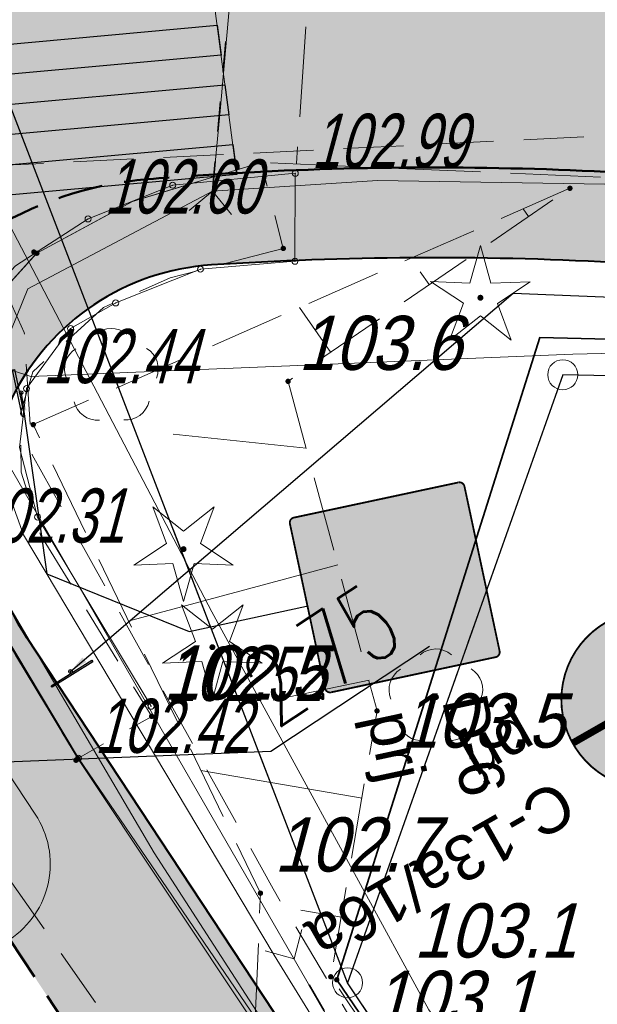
# Model space of a CAD drawing. Extents: x 6530721 to 6531385, y 5978377 to 5979143.
# Tile 87 of 146: x 6530923 to 6530932, y 5978859 to 5978875. Entities that reach past the tile are written whole.
import ezdxf

# ---------------------------------------------------------------- set-up
doc = ezdxf.new("R2010")
doc.units = 0
for name, pattern in [('AB_rokocin 2014-08-13 AC2004$0$1.0_0.5', [1.5, 1, -0.5]), ('AB_rokocin 2014-08-13 AC2004$0$1.5_0.5', [2, 1.5, -0.5]), ('AB_rokocin 2014-08-13 AC2004$0$823-500', [1.75, 1.25, -0.5]), ('AB_rokocin 2014-08-13 AC2004$0$ib05_500', [1, 0.5, -0.5]), ('AB_rokocin 2014-08-13 AC2004$0$l217_500', [2, 1.5, -0.5]), ('AB_rokocin 2014-08-13 AC2004$0$l219_500', [0]), ('AB_rokocin 2014-08-13 AC2004$0$mz1.0_0.5', [1.5, 1, -0.5]), ('DASHED2', [0.375, 0.25, -0.125])]:
    doc.linetypes.add(name, pattern=pattern)
for name, color, linetype, lineweight in [('AB-chodnik obrzeża', 30, 'Continuous', 40), ('AB-krawężnik', 7, 'Continuous', 50), ('AB-krawężnik obniżony', 34, 'DASHED2', 50), ('AB-pomocnicza', 7, 'Continuous', 15), ('AB-wymiarowa', 7, 'Continuous', 30), ('AB-wyp.zjazd BA', 254, 'Continuous', 15), ('AB-wyp.ścieżka', 31, 'Continuous', 15), ('AB_rokocin 2014-08-13 AC2004$0$202-Punkt graniczny stabilizowany trwale', 7, 'Continuous', 18), ('AB_rokocin 2014-08-13 AC2004$0$217-Granica konturu klasyfikcyjnego', 7, 'Continuous', 18), ('AB_rokocin 2014-08-13 AC2004$0$219-Linia granicy', 7, 'Continuous', 18), ('AB_rokocin 2014-08-13 AC2004$0$820-Skarpa nieumocniona', 7, 'Continuous', 18), ('AB_rokocin 2014-08-13 AC2004$0$823-Szczyt skarpy nieumocninej', 7, 'Continuous', 18), ('AB_rokocin 2014-08-13 AC2004$0$824-Podnóże skarpy nieumocninej', 7, 'Continuous', 18), ('AB_rokocin 2014-08-13 AC2004$0$chodnik (powierzchnia)', 7, 'Continuous', 18), ('AB_rokocin 2014-08-13 AC2004$0$drzewo iglaste (punkt)', 7, 'Continuous', 18), ('AB_rokocin 2014-08-13 AC2004$0$drzewo liściaste (punkt)', 7, 'Continuous', 18), ('AB_rokocin 2014-08-13 AC2004$0$jezdnia (powierzchnia)', 7, 'Continuous', 18), ('AB_rokocin 2014-08-13 AC2004$0$krawężnik (linia)', 7, 'Continuous', 18), ('AB_rokocin 2014-08-13 AC2004$0$kółeczka', 1, 'Continuous', 18), ('AB_rokocin 2014-08-13 AC2004$0$ogrodzenie trwałe (linia)', 7, 'Continuous', 18), ('AB_rokocin 2014-08-13 AC2004$0$przepust (linia)', 7, 'Continuous', 18), ('AB_rokocin 2014-08-13 AC2004$0$przepust (linia) - symbol', 7, 'Continuous', 18), ('AB_rokocin 2014-08-13 AC2004$0$przewód elektroenergetyczny - projektowany (linia)-SE', 7, 'Continuous', 18), ('AB_rokocin 2014-08-13 AC2004$0$przewód gazowy (linia)-SG', 7, 'Continuous', 18), ('AB_rokocin 2014-08-13 AC2004$0$przewód kanalizacyjny - projektowany (linia)-SK', 7, 'Continuous', 18), ('AB_rokocin 2014-08-13 AC2004$0$przewód telekomunikacyjny (linia)-STPOD', 7, 'Continuous', 18), ('AB_rokocin 2014-08-13 AC2004$0$przewód wodociągowy (linia)-SW', 7, 'Continuous', 18), ('AB_rokocin 2014-08-13 AC2004$0$punkt wysokościowy naturalny', 7, 'Continuous', 18), ('AB_rokocin 2014-08-13 AC2004$0$punkt wysokościowy naturalny-Atr2', 7, 'Continuous', 18), ('AB_rokocin 2014-08-13 AC2004$0$punkt wysokościowy sztuczny', 7, 'Continuous', 18), ('AB_rokocin 2014-08-13 AC2004$0$wysokosci_asfalt', 7, 'Continuous', 18), ('asf', 7, 'Continuous', 18)]:
    doc.layers.add(name, color=color, linetype=linetype, lineweight=lineweight)
for name, color, linetype in [('gaOzPoziome', 7, 'Continuous'), ('gaPionowe', 7, 'Continuous'), ('zzz.ga.oz_pion_def', 7, 'Continuous'), ('zzz.ga.oz_pion_wypelnienie', 7, 'Continuous'), ('zzz.gaVSDodTekst', 7, 'Continuous'), ('zzz.gaVSDomyslna', 7, 'Continuous'), ('zzz.gaVSNazwa', 7, 'Continuous'), ('zzz.gaVSStan', 7, 'Continuous'), ('zzz.gaVSWielkość', 7, 'Continuous')]:
    doc.layers.add(name, color=color, linetype=linetype)
doc.styles.add('2.5mm', font='simplex.shx', dxfattribs={"width": 0.7, "height": 1.25})
doc.styles.add('AB_rokocin 2014-08-13 AC2004$0$Standard', font='txt')
doc.styles.add('GA4-ATR-TEXT', font='arial.ttf', dxfattribs={"width": 0.9})
doc.styles.get("Standard").update_dxf_attribs({"font": 'simplex.shx', "width": 0.75, "height": 1.25})
doc.linetypes.add('AB_rokocin 2014-08-13 AC2004$0$902-500', pattern='A,3.75,0,[1,ksztalty.shx,S=0.5,R=0,X=0,Y=0],3.75', length=7.5)
doc.dimstyles.new('BINIO-25', dxfattribs={"dimscale": 0.5, "dimtxt": 1.25, "dimasz": 2.13, "dimexe": 1.5, "dimexo": 2, "dimgap": 0.5, "dimtad": 1, "dimdec": 1, "dimrnd": 0.0005, "dimzin": 4, "dimdsep": 46, "dimtxsty": '2.5mm', "dimblk": 'ARCHTICK', "dimcen": -5, "dimdle": 1.07, "dimclrd": 256, "dimclre": 256, "dimclrt": 256, "dimaunit": 2, "dimazin": 0, "dimtfac": 1, "dimtdec": 1, "dimtmove": 0, "dimatfit": 3, "dimldrblk": 'NONE', "dimfxl": 1.5, "dimtolj": 1, "dimlwd": -1, "dimlwe": -1, "dimarcsym": 0})
doc.dimstyles.new('GA4-LEADER', dxfattribs={"dimtxt": 1, "dimasz": 1, "dimexe": 1, "dimexo": 1, "dimgap": 1, "dimtad": 1, "dimtxsty": 'Standard', "dimcen": 1, "dimadec": 0, "dimazin": 0, "dimtfac": 1, "dimtmove": 0, "dimatfit": 3, "dimfxl": 1, "dimarcsym": 0})

# ---------------------------------------------------------------- blocks, each defined once
blk = doc.blocks.new('_ArchTick')
at = {"color": 0, "linetype": 'ByBlock', "const_width": 0.15}
blk.add_lwpolyline([(-0.5, -0.5), (0.5, 0.5)], dxfattribs=at)
blk = doc.blocks.new('*D117')
at = {"layer": 'AB-wymiarowa'}
for p, q in [((6530926.771, 5978863.111), (6530929.413, 5978864.857)), ((6530919.526, 5978864.375), (6530920.482, 5978862.928)), ((6530917.328, 5978861.742), (6530920.515, 5978863.848)), ((6530918.922, 5978862.795), (6530926.771, 5978863.111)), ((6530917.232, 5978862.859), (6530918.188, 5978861.412))]:
    blk.add_line(p, q, dxfattribs=at)
at = {"layer": 'Defpoints', "color": 0}
for p in [(6530918.975, 5978865.209), (6530916.68, 5978863.693), (6530920.069, 5978863.553)]:
    blk.add_point(p, dxfattribs=at)
at = {"layer": 'AB-wymiarowa', "xscale": 1.065, "yscale": 1.065, "zscale": 1.065}
for p, rotation in [((6530920.069, 5978863.553), 33.45900924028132), ((6530917.775, 5978862.037), 213.4590092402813)]:
    blk.add_blockref('_ArchTick', p, dxfattribs=dict(at, rotation=rotation))
at = {"layer": 'AB-wymiarowa', "insert": (6530927.609, 5978864.714), "char_height": 1.25, "attachment_point": 5, "rotation": 33.459, "style": '2.5mm'}
blk.add_mtext('\\A1;2.75', dxfattribs=at)
blk = doc.blocks.new('_None')
blk = doc.blocks.new('gaVSPos')
blk.add_point((0, 0))
blk = doc.blocks.new('gaVSTVcolumn0')
at = {"color": 0, "linetype": 'ByBlock', "lineweight": -2}
for p, q in [((-400, -30), (400, -30)), ((-400, -60), (-400, -30)), ((400, -60), (-400, -60)), ((400, -30), (400, -60))]:
    blk.add_line(p, q, dxfattribs=at)
blk.add_circle((0, 0), 30, dxfattribs=at)
blk = doc.blocks.new('gaVScolumn0')
at = {"color": 0, "linetype": 'ByBlock', "lineweight": -2}
blk.add_line((0, 0), (0, 400), dxfattribs=at)
blk = doc.blocks.new('z.ga4.D-3_0')
at = {"layer": 'zzz.ga.oz_pion_wypelnienie'}
h = blk.add_hatch(color=0, dxfattribs=at)
edge = h.paths.add_edge_path()
edge.add_line((-280, 594), (280, 594))
edge.add_arc((280, 580), 14, 0, 90, ccw=False)
edge.add_line((294, 580), (294, 20))
edge.add_arc((280, 20), 14, 270, 360, ccw=False)
edge.add_line((280, 6), (-280, 6))
edge.add_arc((-280, 20), 14, 180, 270, ccw=False)
edge.add_line((-294, 20), (-294, 580))
edge.add_arc((-280, 580), 14, 90, 180, ccw=False)
blk = doc.blocks.new('z.ga4.D-3_1')
at = {"layer": 'zzz.ga.oz_pion_def', "color": 0, "const_width": 6}
blk.add_lwpolyline([(280, 3), (-280, 3, -0.414214), (-297, 20), (-297, 580, -0.414214), (-280, 597), (280, 597, -0.414214), (297, 580), (297, 20, -0.414214), (280, 3, -1)], format="xyb", dxfattribs=at)
blk = doc.blocks.new('z.ga4.D-6_1')
at = {"layer": 'zzz.ga.oz_pion_def'}
blk.add_hatch(color=0, dxfattribs=at).paths.add_polyline_path([(0, 484), (-279.4, 0), (279.4, 0)])
blk = doc.blocks.new('z.ga4.D-6_2')
at = {"layer": 'zzz.ga.oz_pion_def'}
h = blk.add_hatch(color=0, dxfattribs=at)
h.paths.add_polyline_path([(-24, 372, 1), (24, 372, 1)])
h.paths.add_polyline_path([(49.7, 326.4), (0, 345), (-37.3, 261.1), (-87.4, 211), (-75.8, 185.3), (-18.6, 242.4), (-9.7, 259.5), (0, 186.5), (-46.6, 121.2), (-77.8, 27.6), (-112.5, 23.2), (-112.5, 11.7), (-51, 0), (-18.6, 102.6), (20.5, 150.6), (91, 27.3), (68.5, 9.1), (68.5, 0), (93.2, 0), (134.9, 23.8), (57.3, 172), (59.8, 179.5), (49.7, 223.8), (49.7, 279.7), (74.6, 247.1), (74.6, 163.2), (99.5, 177.2), (99.5, 261.1)])
h.paths.add_polyline_path([(219.1, 83.9), (111.9, 83.9), (121.6, 65.3), (228.4, 65.3)])
h.paths.add_polyline_path([(50, 83.9), (-16.7, 83.9), (-22.6, 65.3), (60.7, 65.3)], flags=17)
h.paths.add_polyline_path([(-66.9, 83.9), (-219.1, 83.9), (-228.4, 65.3), (-73.1, 65.3)])
blk = doc.blocks.new('D-6-59151203485-vs')
at = {"layer": 'zzz.gaVSDomyslna', "color": 7, "lineweight": 0, "true_color": 0xffffff}
for name, p in [('z.ga4.D-3_1', (0, 0)), ('z.ga4.D-6_1', (0, 96))]:
    blk.add_blockref(name, p, dxfattribs=at)
at = {"layer": 'zzz.gaVSDomyslna', "color": 180, "lineweight": 0}
blk.add_blockref('z.ga4.D-3_0', (0, 0), dxfattribs=at)
at = {"layer": 'zzz.gaVSDomyslna', "color": 18, "lineweight": 0, "true_color": 0x000000}
blk.add_blockref('z.ga4.D-6_2', (0, 108), dxfattribs=at)
at = {"layer": 'zzz.gaVSDodTekst', "style": 'GA4-ATR-TEXT', "flags": 1}
blk.add_attdef('AddText', (0, 0), '', height=1, dxfattribs=at)
at = {"layer": 'zzz.gaVSDomyslna', "style": 'GA4-ATR-TEXT', "flags": 1}
for tag in ['Width', 'Position', 'Height', 'Route']:
    blk.add_attdef(tag, (0, 0), '', height=1, dxfattribs=at)
at = {"layer": 'zzz.gaVSNazwa', "style": 'GA4-ATR-TEXT'}
blk.add_attdef('Name', (400, 375), '', height=150, dxfattribs=at)
at = {"layer": 'zzz.gaVSStan', "style": 'GA4-ATR-TEXT'}
blk.add_attdef('State', (400, 120), '', height=150, dxfattribs=at)
at = {"layer": 'zzz.gaVSWielkość', "style": 'GA4-ATR-TEXT', "flags": 1}
blk.add_attdef('Size', (0, 0), '', height=1, dxfattribs=at)
blk = doc.blocks.new('z.ga4.C_wyp_0')
at = {"layer": 'zzz.ga.oz_pion_wypelnienie'}
blk.add_hatch(color=0, dxfattribs=at).paths.add_polyline_path([(-400, 400, 1), (400, 400, 1)])
blk = doc.blocks.new('z.ga4.C_wyp_1')
at = {"layer": 'zzz.ga.oz_pion_def', "color": 0, "const_width": 8}
blk.add_lwpolyline([(0, 796, 1), (0, 4, 1), (0, 796, 1.174739)], format="xyb", dxfattribs=at)
blk = doc.blocks.new('z.ga4.C-13_1')
at = {"layer": 'zzz.ga.oz_pion_def'}
h = blk.add_hatch(color=0, dxfattribs=at)
h.paths.add_polyline_path([(68.7, 120), (80.4, 120, 3.319279), (150.3, 245.5), (101.9, 323.6), (113.4, 360), (160, 360), (160, 400), (39.5, 400, 0.843718), (36.4, 381.2), (93.2, 362.3), (86.1, 340), (-138.9, 340), (-124.1, 391.3, -0.334944), (-112.6, 400), (-80, 400), (-80, 420), (-112.6, 420, 0.333495), (-143.3, 396.9), (-183.6, 257.3, 25.961481), (-164.4, 251.7), (-156.9, 277.7), (-5.9, 147.7, 1.108236)])
h.paths.add_polyline_path([(68.7, 140, 0.191903), (51.2, 163.9), (93.9, 298.5), (133.3, 234.9, 0.219028), (80.4, 140)], flags=16)
h.paths.add_polyline_path([(32.2, 169.9, 0.167013), (7.2, 162.8), (-150.8, 298.8), (-144.7, 320), (79.8, 320)], flags=16)
h.paths.add_polyline_path([(100.5, 120), (192.7, 120, 1.763174), (209.4, 150), (160.8, 228.4, -3.23686)], flags=16)
h.paths.add_polyline_path([(100.5, 140, -0.211684), (143.8, 217.9), (192, 140)], flags=16)
h.paths.add_polyline_path([(-189.2, 238), (-214.8, 149.4, 3.732051), (-195.6, 143.9), (-170, 232.5, -21.954451)], flags=16)
blk = doc.blocks.new('z.ga4.C-16_1')
at = {"layer": 'zzz.ga.oz_pion_def'}
h = blk.add_hatch(color=0, dxfattribs=at)
h.paths.add_polyline_path([(-101.2, 517.5, 1), (-33.8, 517.5, 1)])
h.paths.add_polyline_path([(174.4, 298.1, 1), (230.6, 298.1, 1)], flags=17)
h.paths.add_polyline_path([(-25, 384.2), (68.4, 243.2), (76.6, 249.6), (118.3, 225.5), (149, 235.9), (122.5, 129.9), (133.1, 127.5), (103, 6.9), (129.8, 4.5), (168.7, 120), (218.5, 31.5), (233.4, 30.2), (246.3, 59.2), (232.9, 60.9), (203.2, 137.6), (219.5, 202.9), (248.4, 146.6), (271, 155.4), (217.3, 262.8), (168.7, 270.7), (119.6, 249.2), (85.5, 268), (-10.3, 438.3), (-56.2, 475.3), (-87.3, 476.9), (-158.4, 446.4), (-180, 360), (-196.4, 228.5), (-180.3, 227.3), (-154.5, 326.3), (-161.5, 237.1), (-155.1, 236.6), (-176, 0), (-137.2, 0), (-98.3, 222.6), (-41.6, 33.8), (-5.8, 33.8), (11.4, 72.3), (-8.6, 80.8), (-42.1, 286.7)])
blk = doc.blocks.new('z.ga4.C-13a_1')
at = {"layer": 'zzz.ga.oz_pion_def'}
blk.add_hatch(color=0, dxfattribs=at).paths.add_polyline_path([(326, 631.7, 0.08392), (231.7, 726), (-326, 168.3, 0.08392), (-231.7, 74)])
blk = doc.blocks.new('z.ga4.C-13a_2')
at = {"layer": 'zzz.ga.oz_pion_def'}
blk.add_hatch(color=0, dxfattribs=at).paths.add_polyline_path([(316.3, 631.5, 0.076984), (231.5, 716.3), (-316.3, 168.5, 0.076984), (-231.5, 83.7)])
blk = doc.blocks.new('C-13a_16a-59151302915-vs')
at = {"layer": 'zzz.gaVSDomyslna', "color": 7, "true_color": 0xffffff, "const_width": 24}
blk.add_lwpolyline([(-297, 297), (297, 297)], dxfattribs=at)
at = {"layer": 'zzz.gaVSDomyslna', "color": 180, "lineweight": 0, "xscale": 0.75, "yscale": 0.75}
blk.add_blockref('z.ga4.C_wyp_0', (0, 0), dxfattribs=at)
at = {"layer": 'zzz.gaVSDomyslna', "color": 7, "lineweight": 0, "true_color": 0xffffff}
for name, p, xscale, yscale in [('z.ga4.C_wyp_1', (0, 0), 0.75, 0.75), ('z.ga4.C-16_1', (0, 330), 0.4349999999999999, 0.4349999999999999), ('z.ga4.C-13a_1', (0, 0), 0.75, 0.75), ('z.ga4.C-13_1', (0, 69), 0.45, 0.45)]:
    blk.add_blockref(name, p, dxfattribs=dict(at, xscale=xscale, yscale=yscale))
at = {"layer": 'zzz.gaVSDomyslna', "color": 10, "lineweight": 0, "xscale": 0.75, "yscale": 0.75}
blk.add_blockref('z.ga4.C-13a_2', (0, 0), dxfattribs=at)
at = {"layer": 'zzz.gaVSDodTekst', "style": 'GA4-ATR-TEXT', "flags": 1}
blk.add_attdef('AddText', (0, 0), '', height=1, dxfattribs=at)
at = {"layer": 'zzz.gaVSDomyslna', "style": 'GA4-ATR-TEXT', "flags": 1}
for tag in ['Width', 'Position', 'Height', 'Route']:
    blk.add_attdef(tag, (0, 0), '', height=1, dxfattribs=at)
at = {"layer": 'zzz.gaVSNazwa', "style": 'GA4-ATR-TEXT'}
blk.add_attdef('Name', (400, 375), '', height=150, dxfattribs=at)
at = {"layer": 'zzz.gaVSStan', "style": 'GA4-ATR-TEXT'}
blk.add_attdef('State', (400, 120), '', height=150, dxfattribs=at)
at = {"layer": 'zzz.gaVSWielkość', "style": 'GA4-ATR-TEXT', "flags": 1}
blk.add_attdef('Size', (0, 0), '', height=1, dxfattribs=at)
blk = doc.blocks.new('AB_rokocin 2014-08-13 AC2004$0$WSP')
at = {"layer": 'AB_rokocin 2014-08-13 AC2004$0$kółeczka', "color": 0, "linetype": 'Continuous'}
blk.add_circle((0, 0), 0.1, dxfattribs=at)
blk = doc.blocks.new('AB_rokocin 2014-08-13 AC2004$0$PW01')
at = {"linetype": 'Continuous', "lineweight": 13}
h = blk.add_hatch(color=0, dxfattribs=at)
edge = h.paths.add_edge_path()
edge.add_arc((0, 0), 0.045, 0, 360)
blk = doc.blocks.new('AB_rokocin 2014-08-13 AC2004$0$PW02')
at = {"linetype": 'Continuous', "lineweight": 13}
h = blk.add_hatch(color=0, dxfattribs=at)
edge = h.paths.add_edge_path()
edge.add_arc((0, 0), 0.045, 0, 360)
blk = doc.blocks.new('AB_rokocin 2014-08-13 AC2004$0$OP021')
at = {"linetype": 'Continuous', "lineweight": 13}
h = blk.add_hatch(color=0, dxfattribs=at)
edge = h.paths.add_edge_path()
edge.add_arc((0, 0), 0.05, 0, 360)
at = {"color": 0, "linetype": 'Continuous', "lineweight": 13}
for centre, start, end in [((0, 0.4), 49.272, 130.728), ((-0.38, 0.124), 121.308, 202.548), ((0.38, 0.124), 337.452, 58.692), ((-0.235, -0.324), 193.221, 274.871), ((0.235, -0.324), 265.129, 346.779)]:
    blk.add_arc(centre, 0.4, start, end, dxfattribs=at)
blk = doc.blocks.new('AB_rokocin 2014-08-13 AC2004$0$OP011')
at = {"linetype": 'Continuous', "lineweight": 13}
h = blk.add_hatch(color=0, dxfattribs=at)
edge = h.paths.add_edge_path()
edge.add_arc((0, 0), 0.05, 0, 360)
at = {"color": 0, "linetype": 'Continuous', "lineweight": 13}
for p, q in [((-0.283, 0.093), (-0.512, 0.706)), ((-0.512, 0.706), (0, 0.299)), ((0, 0.299), (0.512, 0.706)), ((0.512, 0.706), (0.283, 0.093)), ((-0.828, -0.268), (-0.283, 0.093)), ((0.283, 0.093), (0.828, -0.268)), ((-0.175, -0.24), (-0.828, -0.268)), ((0, -0.87), (-0.175, -0.24)), ((0.175, -0.24), (0, -0.87)), ((0.828, -0.268), (0.175, -0.24))]:
    blk.add_line(p, q, dxfattribs=at)
blk = doc.blocks.new('AB_rokocin 2014-08-13 AC2004$0$IB05')
at = {"color": 0, "linetype": 'Continuous', "lineweight": 13}
for q in [(0.354, 0.354), (0.354, -0.354)]:
    blk.add_line((0, 0), q, dxfattribs=at)
blk = doc.blocks.new('AB_rokocin 2014-08-13 AC2004$0$202')
at = {"color": 0, "linetype": 'Continuous', "lineweight": 0}
blk.add_circle((0, 0), 0.25, dxfattribs=at)
blk = doc.blocks.new('AB_rokocin 2014-08-13 AC2004')
at = {"layer": 'AB_rokocin 2014-08-13 AC2004$0$217-Granica konturu klasyfikcyjnego', "color": 3, "linetype": 'AB_rokocin 2014-08-13 AC2004$0$l217_500', "lineweight": 18, "flags": 128}
for points in [[(6530917.96, 5978885.47), (6530928.05, 5978859.26)], [(6530917.96, 5978885.47), (6530928.05, 5978859.26)], [(6530928.05, 5978859.26), (6530931.63, 5978869.37)], [(6530928.05, 5978859.26), (6530931.63, 5978869.37)], [(6530931.63, 5978869.37), (6530967.67, 5978868.6)], [(6530931.63, 5978869.37), (6530967.67, 5978868.6)], [(6530928.05, 5978859.26), (6530947.91, 5978829.44)], [(6530928.05, 5978859.26), (6530947.91, 5978829.44)]]:
    blk.add_lwpolyline(points, dxfattribs=at)
at = {"layer": 'AB_rokocin 2014-08-13 AC2004$0$219-Linia granicy', "color": 92, "linetype": 'AB_rokocin 2014-08-13 AC2004$0$l219_500', "lineweight": 30, "flags": 128}
for points in [[(6530928.05, 5978859.26), (6530917.96, 5978885.47)], [(6530928.05, 5978859.26), (6530917.96, 5978885.47)], [(6530931.63, 5978869.37), (6530928.05, 5978859.26)], [(6530931.63, 5978869.37), (6530928.05, 5978859.26)], [(6530967.67, 5978868.6), (6530931.63, 5978869.37)], [(6530967.67, 5978868.6), (6530931.63, 5978869.37)], [(6530947.91, 5978829.44), (6530928.05, 5978859.26)], [(6530947.91, 5978829.44), (6530928.05, 5978859.26)]]:
    blk.add_lwpolyline(points, dxfattribs=at)
at = {"layer": 'AB_rokocin 2014-08-13 AC2004$0$820-Skarpa nieumocniona', "color": 252, "linetype": 'Continuous', "lineweight": 18}
for p, q in [((6530931.06, 5978872), (6530930.97, 5978872.13)), ((6530929.41, 5978870.87), (6530929.26, 5978871.08)), ((6530927.77, 5978869.74), (6530927.25, 5978870.49)), ((6530927.36, 5978868.15), (6530925.15, 5978868.38)), ((6530927.89, 5978866.21), (6530924.4, 5978865.27)), ((6530928.41, 5978864.29), (6530926.81, 5978863.96)), ((6530928.29, 5978862.33), (6530925.61, 5978862.79)), ((6530927.95, 5978860.35), (6530927.27, 5978860.47))]:
    blk.add_line(p, q, dxfattribs=at)
at = {"layer": 'AB_rokocin 2014-08-13 AC2004$0$823-Szczyt skarpy nieumocninej', "color": 252, "linetype": 'AB_rokocin 2014-08-13 AC2004$0$823-500', "lineweight": 18, "flags": 128}
blk.add_lwpolyline([(6530941.09, 5978837.3), (6530940.39, 5978840.68), (6530937.76, 5978844.72), (6530927.77, 5978859.36), (6530928.54, 5978863.78), (6530927.06, 5978869.26), (6530931.75, 5978872.47)], dxfattribs=at)
at = {"layer": 'AB_rokocin 2014-08-13 AC2004$0$824-Podnóże skarpy nieumocninej', "color": 252, "linetype": 'AB_rokocin 2014-08-13 AC2004$0$823-500', "lineweight": 18, "flags": 128}
blk.add_lwpolyline([(6530931.75, 5978872.47), (6530922.82, 5978868.54), (6530926.6, 5978860.75), (6530926.51, 5978858.56), (6530936.52, 5978843.92), (6530939.37, 5978839.8), (6530941.09, 5978837.3)], dxfattribs=at)
at = {"layer": 'AB_rokocin 2014-08-13 AC2004$0$chodnik (powierzchnia)', "color": 252, "linetype": 'AB_rokocin 2014-08-13 AC2004$0$mz1.0_0.5', "lineweight": 18, "flags": 128}
blk.add_lwpolyline([(6530926.98, 5978871.47), (6530925.1, 5978870.98), (6530923.99, 5978870.49), (6530922.81, 5978869.42), (6530922.61, 5978868.73), (6530922.62, 5978867.75), (6530922.94, 5978866.71), (6530924.79, 5978863.69), (6530923.56, 5978862.99), (6530921.84, 5978865.84), (6530921.21, 5978867.48), (6530921.26, 5978868.97), (6530921.55, 5978869.93), (6530922.88, 5978871.39), (6530924.47, 5978872.25), (6530926.61, 5978872.9)], close=True, dxfattribs=at)
at = {"layer": 'AB_rokocin 2014-08-13 AC2004$0$jezdnia (powierzchnia)', "color": 252, "linetype": 'AB_rokocin 2014-08-13 AC2004$0$1.5_0.5', "lineweight": 18, "flags": 128}
for points in [[(6530927.49, 5978877.15), (6530927.2, 5978872.88)], [(6530950.25, 5978872.17), (6530942.9, 5978872.19), (6530926.61, 5978872.9)]]:
    blk.add_lwpolyline(points, dxfattribs=at)
at = {"layer": 'AB_rokocin 2014-08-13 AC2004$0$krawężnik (linia)', "color": 252, "linetype": 'Continuous', "lineweight": 18, "flags": 128}
blk.add_lwpolyline([(6530968.42, 5978797.31), (6530960.29, 5978809.3), (6530948.44, 5978826.56), (6530945.4, 5978831.16), (6530941.38, 5978836.84), (6530941.09, 5978837.3), (6530939.37, 5978839.8), (6530936.52, 5978843.92), (6530926.51, 5978858.56), (6530923.56, 5978862.99), (6530921.84, 5978865.84), (6530921.21, 5978867.48), (6530921.26, 5978868.97), (6530921.55, 5978869.93), (6530922.88, 5978871.39), (6530924.47, 5978872.25), (6530926.61, 5978872.9)], dxfattribs=at)
at = {"layer": 'AB_rokocin 2014-08-13 AC2004$0$kółeczka', "color": 7, "linetype": 'ByBlock'}
for p in [(6530927.179, 5978872.72, 102.99), (6530927.179, 5978872.72, 102.99), (6530927.179, 5978872.72, 102.99), (6530925.14, 5978872.521, 102.762), (6530925.14, 5978872.521, 102.762), (6530925.14, 5978872.521, 102.762), (6530923.732, 5978871.96, 102.597), (6530923.732, 5978871.96, 102.597), (6530923.732, 5978871.96, 102.597), (6530927.173, 5978871.257, 103.074), (6530927.173, 5978871.257, 103.074), (6530927.173, 5978871.257, 103.074), (6530925.602, 5978871.125, 102.894), (6530925.602, 5978871.125, 102.894), (6530925.602, 5978871.125, 102.894), (6530924.191, 5978870.564, 102.653), (6530924.191, 5978870.564, 102.653), (6530924.191, 5978870.564, 102.653), (6530923.442, 5978870.138, 102.571), (6530923.442, 5978870.138, 102.571), (6530923.442, 5978870.138, 102.571), (6530922.708, 5978869.139, 102.445), (6530922.708, 5978869.139, 102.445), (6530922.708, 5978869.139, 102.445), (6530922.891, 5978867.004, 102.388), (6530922.891, 5978867.004, 102.388), (6530922.891, 5978867.004, 102.388), (6530924.779, 5978863.857, 102.518), (6530924.779, 5978863.857, 102.518), (6530924.779, 5978863.857, 102.518), (6530923.572, 5978862.993, 102.42), (6530923.572, 5978862.993, 102.42), (6530923.572, 5978862.993, 102.42)]:
    blk.add_point(p, dxfattribs=at)
at = {"layer": 'AB_rokocin 2014-08-13 AC2004$0$kółeczka', "color": 1, "linetype": 'ByBlock'}
for p in [(6530927.179, 5978872.72, 102.99), (6530925.14, 5978872.521, 102.762), (6530923.732, 5978871.96, 102.597), (6530927.173, 5978871.257, 103.074), (6530925.602, 5978871.125, 102.894), (6530924.191, 5978870.564, 102.653), (6530923.442, 5978870.138, 102.571), (6530922.708, 5978869.139, 102.445), (6530922.891, 5978867.004, 102.388), (6530924.779, 5978863.857, 102.518), (6530923.572, 5978862.993, 102.42)]:
    blk.add_point(p, dxfattribs=at)
at = {"layer": 'AB_rokocin 2014-08-13 AC2004$0$ogrodzenie trwałe (linia)', "color": 252, "linetype": 'AB_rokocin 2014-08-13 AC2004$0$902-500', "lineweight": 35, "flags": 128}
blk.add_lwpolyline([(6530964.45, 5978829.58), (6530947.67, 5978830.22), (6530927.87, 5978859.31), (6530931.25, 5978869.99), (6530948.89, 5978869.56), (6530954.01, 5978869.17), (6530955.16, 5978869.11), (6530966.99, 5978869.23)], dxfattribs=at)
at = {"layer": 'AB_rokocin 2014-08-13 AC2004$0$przepust (linia)', "color": 7, "linetype": 'AB_rokocin 2014-08-13 AC2004$0$ib05_500', "lineweight": 35, "flags": 128}
for points in [[(6530925.8, 5978872.42), (6530926.28, 5978877.7)], [(6530932.16, 5978851), (6530927.16, 5978859.66)]]:
    blk.add_lwpolyline(points, dxfattribs=at)
at = {"layer": 'AB_rokocin 2014-08-13 AC2004$0$przewód elektroenergetyczny - projektowany (linia)-SE', "color": 1, "linetype": 'AB_rokocin 2014-08-13 AC2004$0$1.0_0.5', "lineweight": 18, "flags": 128}
blk.add_lwpolyline([(6530826.972, 5978708.68), (6530827.24, 5978709.09), (6530834.58, 5978722.01), (6530844.3, 5978737.61), (6530851.06, 5978748.63), (6530857.75, 5978759.14), (6530864.58, 5978771.22), (6530872.94, 5978786.68), (6530885.26, 5978812.96), (6530898.25, 5978841.23), (6530902.68, 5978856.6), (6530904.26, 5978865.5), (6530895.64, 5978867.12), (6530896.81, 5978878.73), (6530897.37, 5978886.45), (6530914.59, 5978888.09), (6530916.6, 5978883.13), (6530918.66, 5978878.97), (6530922.67, 5978870.07), (6530922.8, 5978868.04), (6530926.81, 5978860.82), (6530928.6, 5978857.83), (6530930.08, 5978855.53), (6530931.41, 5978853.22), (6530934.81, 5978847.74), (6530938.18, 5978842.74), (6530940.61, 5978838.92), (6530943.7, 5978834.57), (6530946.08, 5978831.07), (6530948, 5978828.22), (6530952.41, 5978821.5), (6530956.94, 5978815.04), (6530960.54, 5978809.91), (6530964.29, 5978804.42), (6530967.77, 5978799.56), (6530971.05, 5978794.9), (6530973.84, 5978790.63), (6530976.58, 5978786.57), (6530980.58, 5978780.71), (6530982.7, 5978777.62), (6530985.22, 5978773.81), (6530988.34, 5978769.04), (6530989.92, 5978766.7), (6530990.46, 5978765.93), (6530990.37, 5978765.15), (6530991.83, 5978763.13), (6530996.06, 5978757.13), (6530999.57, 5978752.09), (6531000.82, 5978750.32), (6531001.94, 5978748.65), (6531002.55, 5978747.77), (6531005.3, 5978743.83), (6531008.21, 5978739.6), (6531012.63, 5978733.34), (6531017.03, 5978727.14), (6531023.63, 5978717.51), (6531029.4, 5978709.03), (6531033.24, 5978703.44), (6531036.36, 5978699.89), (6531039.9, 5978695.78), (6531042.87, 5978692.37), (6531049.22, 5978685.3), (6531061.9, 5978670.96), (6531061.63, 5978668.76), (6531063.68, 5978666.4), (6531066.09, 5978666.33), (6531071.01, 5978660.91), (6531074.47, 5978660.91), (6531079.98, 5978654.09), (6531082.92, 5978659.36), (6531086.03, 5978664.59), (6531092.01, 5978675.8), (6531094.55, 5978679.72)], dxfattribs=at)
at = {"layer": 'AB_rokocin 2014-08-13 AC2004$0$przewód gazowy (linia)-SG', "color": 40, "linetype": 'Continuous', "lineweight": 18, "flags": 128}
blk.add_lwpolyline([(6530917.66, 5978879.08), (6530921.71, 5978869.08), (6530932.16, 5978851), (6530933.74, 5978849.77), (6530947.33, 5978829.49), (6530959.25, 5978813.3), (6530969.03, 5978797.78), (6530981.01, 5978779.69), (6530991.51, 5978764.72), (6530995.77, 5978763.22), (6530996.08, 5978762.53)], dxfattribs=at)
at = {"layer": 'AB_rokocin 2014-08-13 AC2004$0$przewód kanalizacyjny - projektowany (linia)-SK', "color": 32, "linetype": 'AB_rokocin 2014-08-13 AC2004$0$1.0_0.5', "lineweight": 18, "flags": 128}
for points in [[(6530939.47, 5978873.69), (6530914.91, 5978872.49)], [(6530914.7, 5978872.05), (6530939.86, 5978836)]]:
    blk.add_lwpolyline(points, dxfattribs=at)
at = {"layer": 'AB_rokocin 2014-08-13 AC2004$0$przewód telekomunikacyjny (linia)-STPOD', "color": 30, "linetype": 'Continuous', "lineweight": 18, "flags": 128}
for points in [[(6530882.77, 5978833.86), (6530887.65, 5978843.74), (6530889.11, 5978849.4), (6530890.39, 5978855.95), (6530891.3, 5978863.85), (6530893.01, 5978871.94), (6530893.74, 5978883.62), (6530894.23, 5978897.47), (6530894.71, 5978900.98), (6530895.59, 5978904.39), (6530902.67, 5978903.99), (6530908.57, 5978904.02), (6530910.29, 5978898.66), (6530914.75, 5978889.88), (6530918.3, 5978882.51), (6530922.37, 5978871.97), (6530925.79, 5978865.43), (6530929.4, 5978858.81), (6530935.24, 5978850.5), (6530941.44, 5978841.32), (6530950.22, 5978829.05)], [(6530923.16, 5978880.61), (6530923.82, 5978879.37), (6530926.28, 5978877.71), (6530925.93, 5978873.76), (6530925.8, 5978872.42), (6530922.73, 5978870.8), (6530921.33, 5978867.36), (6530924.83, 5978861.42), (6530928.69, 5978855.45), (6530933.25, 5978847.93), (6530936.76, 5978842.69), (6530937.1, 5978842.08), (6530940.77, 5978836.26), (6530946.42, 5978827.64), (6530949.95, 5978822.4), (6530954.02, 5978816.06), (6530959.42, 5978808.41), (6530965.43, 5978799.83)], [(6530925.8, 5978872.42), (6530928.55, 5978872.6), (6530941.61, 5978872.39), (6530950.83, 5978872.23), (6530962.27, 5978872), (6530966.99, 5978871.73), (6530972.65, 5978870.92), (6530983.23, 5978870.5), (6530995.62, 5978869.46), (6531006.37, 5978869.45), (6531016.92, 5978870.96), (6531016.99, 5978869.48)]]:
    blk.add_lwpolyline(points, dxfattribs=at)
at = {"layer": 'AB_rokocin 2014-08-13 AC2004$0$przewód wodociągowy (linia)-SW', "color": 5, "linetype": 'Continuous', "lineweight": 18, "flags": 128}
for points in [[(6530980.16, 5978869.93), (6530969.56, 5978870.14), (6530956.77, 5978870.04), (6530945.47, 5978870.03), (6530931.8, 5978869.71), (6530922.78, 5978869.34), (6530921.28, 5978869.83), (6530916.67, 5978878.71), (6530914.68, 5978882.48), (6530909.61, 5978892.25), (6530907.77, 5978895.15), (6530904.95, 5978900.23), (6530905.29, 5978910.36), (6530905.41, 5978920.35), (6530906.36, 5978926.28), (6530907.43, 5978934.63), (6530908.21, 5978944.34), (6530909.2, 5978955.67), (6530910.66, 5978966.22)], [(6530970.65, 5978794.9), (6530964.66, 5978803.3), (6530958.51, 5978811.95), (6530950.57, 5978823.29), (6530947.39, 5978827.95), (6530933.92, 5978848.21), (6530926.83, 5978859.72), (6530922.66, 5978866.71), (6530922.02, 5978868.47), (6530921.28, 5978869.83)]]:
    blk.add_lwpolyline(points, dxfattribs=at)
at = {"layer": 'AB_rokocin 2014-08-13 AC2004$0$202-Punkt graniczny stabilizowany trwale', "color": 7, "linetype": 'Continuous', "lineweight": 18, "rotation": 171.887}
for p in [(6530931.63, 5978869.37), (6530928.05, 5978859.26)]:
    blk.add_blockref('AB_rokocin 2014-08-13 AC2004$0$202', p, dxfattribs=at)
at = {"layer": 'AB_rokocin 2014-08-13 AC2004$0$drzewo iglaste (punkt)', "color": 94, "linetype": 'Continuous', "lineweight": 13}
for p, rotation in [((6530930.26, 5978870.65), 179.925), ((6530925.32, 5978866.47), 359.964), ((6530925.8, 5978864.84), 359.964)]:
    blk.add_blockref('AB_rokocin 2014-08-13 AC2004$0$OP011', p, dxfattribs=dict(at, rotation=rotation))
at = {"layer": 'AB_rokocin 2014-08-13 AC2004$0$drzewo liściaste (punkt)', "color": 94, "linetype": 'Continuous', "lineweight": 13, "rotation": 0.297}
for p in [(6530924.12, 5978869.34), (6530929.52, 5978864.01)]:
    blk.add_blockref('AB_rokocin 2014-08-13 AC2004$0$OP021', p, dxfattribs=at)
at = {"layer": 'AB_rokocin 2014-08-13 AC2004$0$kółeczka', "color": 252, "linetype": 'Continuous', "xscale": 0.5, "yscale": 0.5, "zscale": 0.5}
for p in [(6530927.179, 5978872.72), (6530925.14, 5978872.521), (6530923.732, 5978871.96), (6530927.173, 5978871.257), (6530925.602, 5978871.125), (6530924.191, 5978870.564), (6530923.442, 5978870.138), (6530922.708, 5978869.139), (6530922.891, 5978867.004), (6530924.779, 5978863.857), (6530923.572, 5978862.993)]:
    blk.add_blockref('AB_rokocin 2014-08-13 AC2004$0$WSP', p, dxfattribs=at)
at = {"layer": 'AB_rokocin 2014-08-13 AC2004$0$przepust (linia) - symbol', "color": 7, "linetype": 'Continuous', "lineweight": 35}
for p, rotation in [((6530925.8, 5978872.42), 264.806), ((6530927.16, 5978859.66), 120.0010000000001)]:
    blk.add_blockref('AB_rokocin 2014-08-13 AC2004$0$IB05', p, dxfattribs=dict(at, rotation=rotation))
at = {"layer": 'AB_rokocin 2014-08-13 AC2004$0$punkt wysokościowy naturalny', "color": 7, "linetype": 'Continuous', "lineweight": 13}
for p in [(6530931.75, 5978872.47), (6530927.06, 5978869.26), (6530922.82, 5978868.54), (6530924.79, 5978863.69), (6530928.54, 5978863.78), (6530926.6, 5978860.75), (6530927.77, 5978859.36), (6530927.87, 5978859.31)]:
    blk.add_blockref('AB_rokocin 2014-08-13 AC2004$0$PW01', p, dxfattribs=at)
at = {"layer": 'AB_rokocin 2014-08-13 AC2004$0$punkt wysokościowy sztuczny', "color": 7, "linetype": 'Continuous', "lineweight": 13}
for p, rotation in [((6530926.61, 5978872.9), 359.83), ((6530922.83, 5978871.41), 359.8879999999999), ((6530922.88, 5978871.39), 359.934), ((6530926.98, 5978871.47), 359.929), ((6530923.56, 5978862.99), 359.842), ((6530923.53, 5978862.96), 0.038)]:
    blk.add_blockref('AB_rokocin 2014-08-13 AC2004$0$PW02', p, dxfattribs=dict(at, rotation=rotation))
at = {"layer": 'AB_rokocin 2014-08-13 AC2004$0$punkt wysokościowy naturalny-Atr2', "color": 252, "linetype": 'ByBlock', "lineweight": 20, "style": 'AB_rokocin 2014-08-13 AC2004$0$Standard', "oblique": 15, "width": 0.9}
for s, p in [('103.6', (6530927.23, 5978869.45)), ('102.5', (6530924.98, 5978863.97)), ('103.5', (6530928.94, 5978863.17)), ('102.7', (6530926.83, 5978861.11)), ('103.1', (6530929.15, 5978859.68)), ('103.1', (6530928.47, 5978858.56))]:
    blk.add_text(s, height=0.9, dxfattribs=at).set_placement(p)
at = {"layer": 'AB_rokocin 2014-08-13 AC2004$0$wysokosci_asfalt', "color": 252, "linetype": 'ByBlock', "lineweight": 20, "style": 'AB_rokocin 2014-08-13 AC2004$0$Standard', "oblique": 15, "width": 0.7}
for s, p in [('102.99', (6530927.449, 5978872.81)), ('102.60', (6530924.002, 5978872.05)), ('102.44', (6530922.978, 5978869.229)), ('102.31', (6530921.752, 5978866.579)), ('102.52', (6530925.049, 5978863.947)), ('102.42', (6530923.842, 5978863.083))]:
    blk.add_text(s, height=0.9, dxfattribs=at).set_placement(p)

msp = doc.modelspace()

# ---------------------------------------------------------------- hatches: boundary and pattern name
at = {"layer": 'AB-wyp.zjazd BA'}
h = msp.add_hatch(color=256, dxfattribs=at)
h.paths.add_polyline_path([(6530921.314, 5978876.807, -0.335915), (6530909.28, 5978884.876, 0.063077), (6530918.975, 5978865.209), (6530920.214, 5978863.334, -0.418722), (6530921.989, 5978871.698)])
h.paths.add_polyline_path([(6530925.612, 5978877.197, 0.014349), (6530922.054, 5978876.873, -0.015486), (6530921.314, 5978876.807), (6530921.989, 5978871.698, -0.122194), (6530924.727, 5978872.621, -0.005051), (6530925.891, 5978872.705)])
h.paths.add_polyline_path([(6530936.141, 5978877.049), (6530932.789, 5978877.228, 0.028848), (6530925.612, 5978877.197), (6530925.891, 5978872.705, -0.028848), (6530932.549, 5978872.734), (6530935.901, 5978872.555)])
at = {"layer": 'AB-wyp.ścieżka'}
h = msp.add_hatch(color=256, dxfattribs=at)
h.paths.add_polyline_path([(6530925.785, 5978871.196, -0.029735), (6530932.469, 5978871.237), (6530935.821, 5978871.058), (6530935.901, 5978872.555), (6530932.549, 5978872.734, 0.033904), (6530924.727, 5978872.621, 0.350869), (6530919.278, 5978867.471), (6530922.854, 5978862.061, -0.414214), (6530922.429, 5978859.982), (6530938.096, 5978836.275), (6530940.868, 5978835.709), (6530941.702, 5978836.26), (6530922.71, 5978864.999, -0.575615)])
h.paths.add_polyline_path([(6530919.278, 5978867.471, 0.182676), (6530920.214, 5978863.334), (6530922.429, 5978859.982, 0.414214), (6530922.854, 5978862.061)])

# ---------------------------------------------------------------- next in the draw order: block references
at = {"layer": 'AB-wymiarowa'}
msp.add_blockref('AB_rokocin 2014-08-13 AC2004', (0, 0), dxfattribs=at)

# ---------------------------------------------------------------- next in the draw order: hatches: boundary and pattern name
at = {"layer": 'gaOzPoziome'}
h = msp.add_hatch(color=7, dxfattribs=at)
h.dxf.hatch_style = 2
h.paths.add_polyline_path([(6530921.646, 5978874.296), (6530921.581, 5978874.791), (6530925.878, 5978875.181), (6530925.944, 5978874.685)])
h = msp.add_hatch(color=7, dxfattribs=at)
h.dxf.hatch_style = 2
h.paths.add_polyline_path([(6530921.777, 5978873.304), (6530921.712, 5978873.8), (6530926.009, 5978874.189), (6530926.075, 5978873.694)])
h = msp.add_hatch(color=7, dxfattribs=at)
h.dxf.hatch_style = 2
h.paths.add_polyline_path([(6530921.908, 5978872.313), (6530921.842, 5978872.809), (6530926.14, 5978873.198), (6530926.206, 5978872.702)])

# ---------------------------------------------------------------- next in the draw order: linework, layer by layer
at = {"layer": 'AB-chodnik obrzeża'}
msp.add_line((6530941.702, 5978836.26), (6530922.71, 5978864.999), dxfattribs=at)
for centre, radius, start, end in [((6530929.471, 5978815.066), 56.25, 86.9447, 93.7575), ((6530926.047, 5978867.204), 4, 93.7575, 213.459)]:
    msp.add_arc(centre, radius, start, end, dxfattribs=at)
at = {"layer": 'AB-krawężnik'}
msp.add_lwpolyline([(6530935.901, 5978872.555), (6530932.549, 5978872.734, 0.027494), (6530926.203, 5978872.724, 0.027438)], format="xyb", dxfattribs=at)
at = {"layer": 'AB-krawężnik obniżony', "ltscale": 3}
msp.add_line((6530922.429, 5978859.982), (6530926.013, 5978854.559), dxfattribs=at)
at = {"layer": 'AB-krawężnik obniżony', "ltscale": 3, "flags": 128}
msp.add_lwpolyline([(6530926.203, 5978872.724, 0.006404), (6530924.727, 5978872.621, 0.122194), (6530921.989, 5978871.698)], format="xyb", dxfattribs=at)
at = {"layer": 'AB-pomocnicza'}
msp.add_line((6530926.203, 5978872.724), (6530925.612, 5978877.197), dxfattribs=at)
msp.add_lwpolyline([(6530922.429, 5978859.982), (6530922.429, 5978859.982, 0.414214), (6530922.854, 5978862.061), (6530919.278, 5978867.471)], format="xyb", dxfattribs=at)
at = {"layer": 'asf', "lineweight": 18, "flags": 128}
msp.add_lwpolyline([(6530969.092, 5978796.77), (6530961.513, 5978807.977), (6530952.943, 5978820.244), (6530944.911, 5978831.819), (6530936.92, 5978843.495), (6530928.867, 5978855.223), (6530923.572, 5978862.993), (6530921.482, 5978866.489), (6530921.119, 5978867.999), (6530921.272, 5978869.199), (6530921.828, 5978870.433), (6530922.526, 5978871.179), (6530923.732, 5978871.96), (6530925.14, 5978872.521), (6530927.179, 5978872.72), (6530927.173, 5978871.257), (6530925.602, 5978871.125), (6530924.191, 5978870.564), (6530923.442, 5978870.138), (6530922.708, 5978869.139), (6530922.591, 5978868.159), (6530922.891, 5978867.004), (6530924.779, 5978863.857)], dxfattribs=at)
at = {"layer": 'gaOzPoziome', "color": 7, "flags": 128}
for points in [[(6530921.646, 5978874.296), (6530921.581, 5978874.791), (6530925.878, 5978875.181), (6530925.944, 5978874.685), (6530921.646, 5978874.296)], [(6530921.777, 5978873.304), (6530921.712, 5978873.8), (6530926.009, 5978874.189), (6530926.075, 5978873.694), (6530921.777, 5978873.304)], [(6530921.908, 5978872.313), (6530921.842, 5978872.809), (6530926.14, 5978873.198), (6530926.206, 5978872.702), (6530921.908, 5978872.313)]]:
    msp.add_lwpolyline(points, dxfattribs=at)

# ---------------------------------------------------------------- next in the draw order: block references
at = {"layer": 'gaPionowe'}
for name, p, xscale, yscale, zscale, rotation in [('gaVSTVcolumn0', (6530922.618, 5978869.071), 0.001, 0.001, 0.001, 282.056535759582), ('gaVScolumn0', (6530925.412, 5978865.103), 0.005, 0.005, 0.005, 282.056535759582), ('gaVSTVcolumn0', (6530923.441, 5978864.437), 0.001, 0.001, 0.001, 31.98236478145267)]:
    msp.add_blockref(name, p, dxfattribs=dict(at, xscale=xscale, yscale=yscale, zscale=zscale, rotation=rotation))
for p, rotation in [((6530922.618, 5978869.071), 282.056535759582), ((6530923.441, 5978864.437), 31.98236478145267)]:
    msp.add_blockref('gaVSPos', p, dxfattribs=dict(at, rotation=rotation))
at = {"layer": 'gaPionowe', "xscale": 0.005, "yscale": 0.005, "zscale": 0.005}
for name, p, rotation, values in [('D-6-59151203485-vs', (6530927.368, 5978865.521), 282.056535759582, {'Name': 'D-6', 'State': 'prj'}), ('C-13a_16a-59151302915-vs', (6530932.349, 5978865.27), 209.6960765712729, {'Name': 'C-13a/16a', 'State': 'prj'})]:
    msp.add_blockref(name, p, dxfattribs=dict(at, rotation=rotation)).add_auto_attribs(values)

# ---------------------------------------------------------------- next in the draw order: dimensions: what is measured, and where the dimension line sits
at = {"layer": 'AB-wymiarowa'}
dim = msp.add_linear_dim(base=(6530920.069, 5978863.553), p1=(6530916.68, 5978863.693), p2=(6530918.975, 5978865.209), angle=213.459, dimstyle='BINIO-25', override={"dimdec": 2, "dimtmove": 1}, dxfattribs=at)
dim.commit()
dim.dimension.update_dxf_attribs({"geometry": '*D117', "text_midpoint": (6530926.979, 5978863.249), "dimtype": 160})

# ---------------------------------------------------------------- next in the draw order: leaders
at = {"layer": 'gaPionowe'}
for points in [[(6530923.441, 5978864.437), (6530930.805, 5978870.728), (6530947.232, 5978870.032)], [(6530922.618, 5978869.071), (6530923.048, 5978866.059), (6530925.412, 5978865.103)]]:
    msp.add_leader(points, dimstyle='GA4-LEADER', override={"dimasz": 0.3}, dxfattribs=at)

doc.saveas('drawing.dxf')
